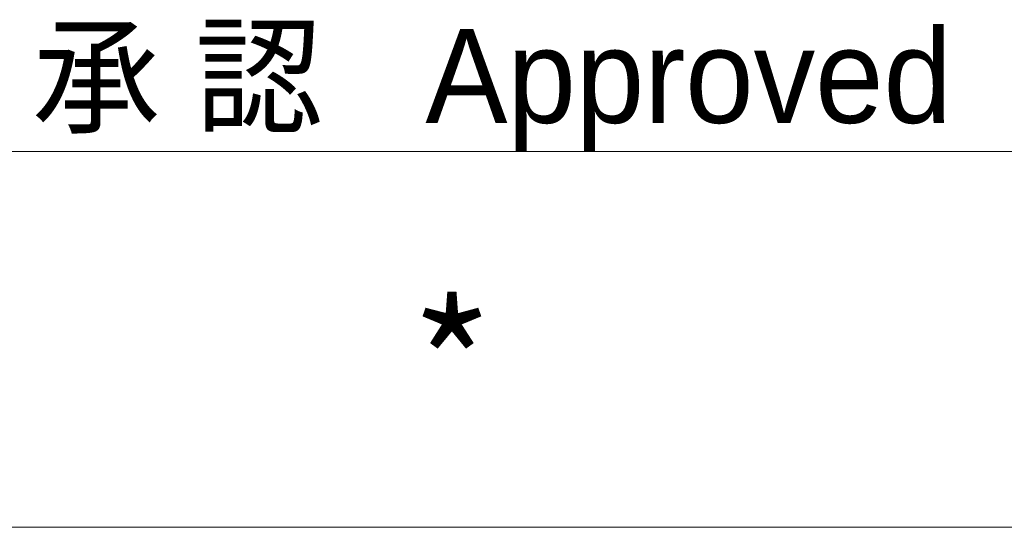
# Model space of a CAD drawing. Header units: millimetres. Extents: x -62 to 6744, y -106 to 4796.
# Tile 12 of 22: x 5278 to 5445, y 208 to 294. Entities that reach past the tile are written whole.
import ezdxf

# ---------------------------------------------------------------- set-up
doc = ezdxf.new("R2010")
doc.units = ezdxf.units.MM
doc.layers.get('0').update_dxf_attribs({"color": 157, "lineweight": 0})
doc.layers.add('2', color=176, linetype='Continuous', lineweight=0)
doc.styles.add('JIS', font='txt')

# ---------------------------------------------------------------- blocks, each defined once
blk = doc.blocks.new('TITLE_BLOCK', base_point=(6640, 80))
at = {"layer": '2', "color": 176, "linetype": 'Continuous', "lineweight": 0, "true_color": 0x000080}
for p, q in [((5240, 272), (6640, 272)), ((5240, 208), (6640, 208))]:
    blk.add_line(p, q, dxfattribs=at)
at = {"layer": '2', "color": 176, "linetype": 'Continuous', "lineweight": 0, "true_color": 0x000080, "style": 'JIS'}
blk.add_text('*', height=22, dxfattribs=at).set_placement((5343.62, 224.29))
at = {"layer": '2', "color": 176, "linetype": 'Continuous', "lineweight": 0, "true_color": 0x000080, "insert": (5279.69, 292.86), "char_height": 16, "width": 3420.8232, "attachment_point": 1, "style": 'JIS'}
blk.add_mtext('{\\fＭＳ Ｐ明朝|b0|i0|c0|p0;承 認   Approved}', dxfattribs=at)
blk = doc.blocks.new('FORMAT')
at = {"color": 176, "linetype": 'Continuous', "lineweight": 0, "true_color": 0x000080}
blk.add_blockref('TITLE_BLOCK', (6640, 80), dxfattribs=at)

msp = doc.modelspace()

# ---------------------------------------------------------------- block references
at = {"color": 176, "linetype": 'Continuous', "lineweight": 0, "true_color": 0x000080}
msp.add_blockref('FORMAT', (0, 0), dxfattribs=at)

doc.saveas('drawing.dxf')
